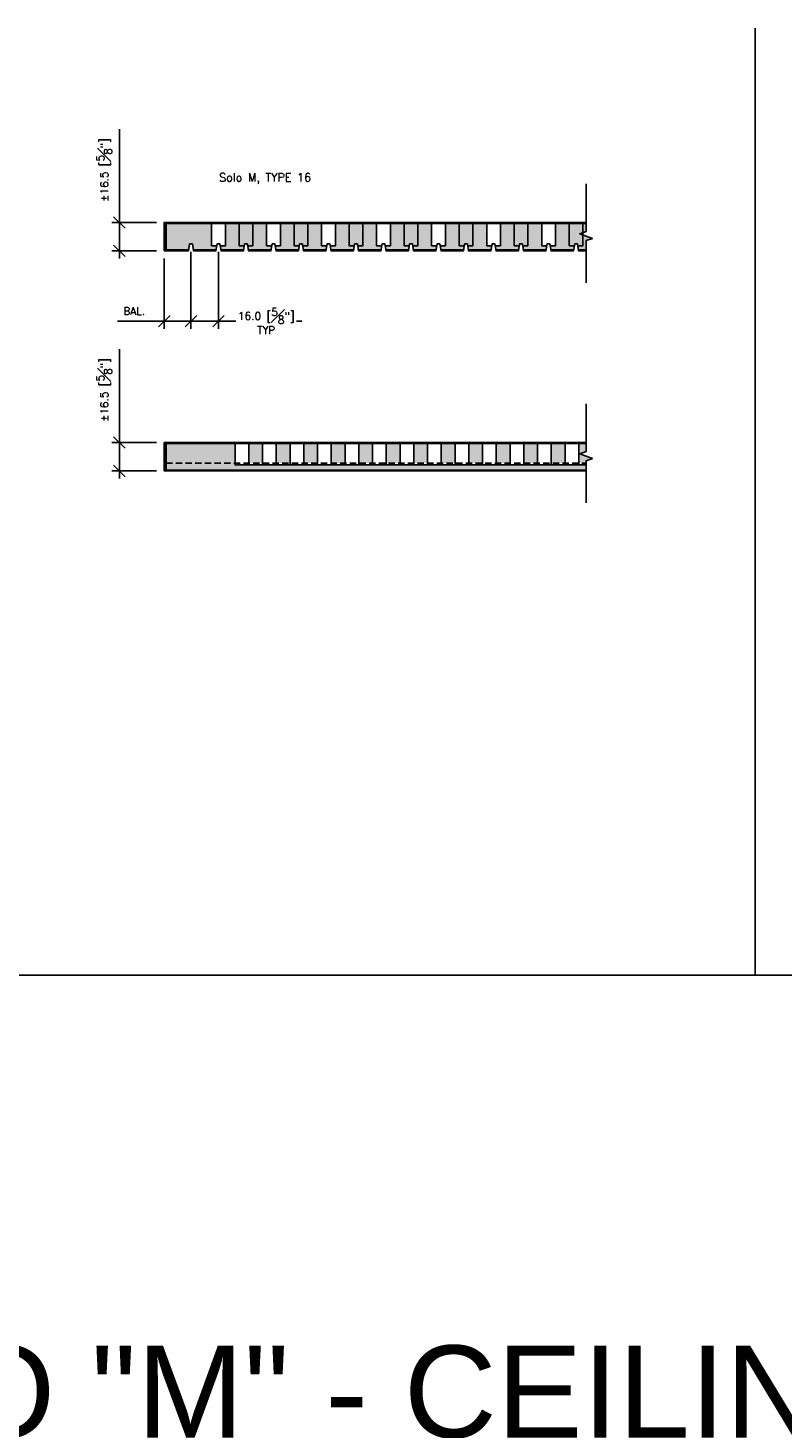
# Model space of a CAD drawing. Header units: millimetres. Extents: x 0 to 4899, y -1170 to 2118.
# Tile 17 of 18: x 890 to 1329, y 1304 to 2118. Entities that reach past the tile are written whole.
import ezdxf

# ---------------------------------------------------------------- set-up
doc = ezdxf.new("R2010")
doc.units = ezdxf.units.MM
doc.header["$LTSCALE"] = 15
doc.header["$MEASUREMENT"] = 0
doc.linetypes.add('HIDDEN', pattern=[0.375, 0.25, -0.125])
for name, color, linetype in [('1-DIM', 4, 'Continuous'), ('1-PANEL', 6, 'Continuous'), ('1-TEXT', 2, 'Continuous')]:
    doc.layers.add(name, color=color, linetype=linetype)
doc.styles.add('GEN NOTES', font='ARIALUNI.TTF')
doc.styles.add('ROMANS', font='romans.shx')
doc.styles.add('TEXT', font='romans.shx')
doc.dimstyles.new('WDIM 1-2', dxfattribs={"dimscale": 2.25, "dimtxt": 2, "dimasz": 3, "dimexe": 2, "dimexo": 2, "dimgap": 1.6, "dimtad": 1, "dimdec": 1, "dimzin": 3, "dimdsep": 46, "dimtxsty": 'TEXT', "dimblk": 'OBLIQUE', "dimcen": 2, "dimdle": 2, "dimclrd": 256, "dimclre": 4, "dimclrt": 2, "dimazin": 0, "dimtfac": 1, "dimtdec": 1, "dimtmove": 0, "dimatfit": 3, "dimfxl": 0, "dimfrac": 2, "dimtolj": 1, "dimtzin": 0, "dimlwd": -1, "dimlwe": -1, "dimarcsym": 0})
pattern_1 = [(37.5, (-2696.3495, 1639.7468), (-0.06299336, 1.9268238), [0, -1.52, 0, -1.7, 0, -1.625]), (7.5, (-2696.3495, 1639.7468), (1.7697767, 2.822146), [0, -0.82, 0, -1.37, 0, -0.525]), (327.5, (-2697.5795, 1639.7468), (3.11414186, 0.00565905), [0, -0.5, 0, -1.8, 0, -2.35]), (317.5, (-2697.5795, 1639.7468), (3.0061266, 0.8776756), [0, -0.25, 0, -1.18, 0, -1.35])]

# ---------------------------------------------------------------- blocks, each defined once
blk = doc.blocks.new('_OBLIQUE')
at = {"color": 0, "linetype": 'ByBlock'}
blk.add_line((-0.5, -0.5), (0.5, 0.5), dxfattribs=at)
blk = doc.blocks.new('*D216')
at = {"layer": '1-DIM', "transparency": 16777216}
for p, q in [((943.27, 1876.84), (943.27, 1931.07)), ((943.27, 1855.84), (943.27, 1876.84))]:
    blk.add_line(p, q, dxfattribs=at)
at = {"layer": '1-DIM', "color": 4, "transparency": 16777216}
for p, q in [((964.86, 1876.84), (938.77, 1876.84)), ((964.86, 1860.34), (938.77, 1860.34))]:
    blk.add_line(p, q, dxfattribs=at)
at = {"layer": 'DEFPOINTS', "color": 0, "transparency": 16777216}
for p in [(943.27, 1876.84), (969.36, 1876.84), (969.36, 1860.34)]:
    blk.add_point(p, dxfattribs=at)
at = {"layer": '1-DIM', "transparency": 16777216, "xscale": 6.75, "yscale": 6.75, "zscale": 6.75}
for p, rotation in [((943.27, 1876.84), 90), ((943.27, 1860.34), 270)]:
    blk.add_blockref('_OBLIQUE', p, dxfattribs=dict(at, rotation=rotation))
at = {"layer": '1-DIM', "color": 2, "transparency": 16777216, "insert": (934.42, 1907.33), "char_height": 4.5, "attachment_point": 5, "rotation": 90, "style": 'TEXT', "bg_fill": 3, "box_fill_scale": 1.25, "bg_fill_color": 256, "bg_fill_true_color": 13158600, "bg_fill_transparency": 0}
blk.add_mtext('\\A1;%%P16.5 [{\\H1.000000x;\\S5#8;}"]', dxfattribs=at)
blk = doc.blocks.new('*D207')
at = {"layer": '1-DIM', "transparency": 16777216}
for p, q in [((943.27, 2004.84), (943.27, 2059.07)), ((943.27, 1983.84), (943.27, 2004.84))]:
    blk.add_line(p, q, dxfattribs=at)
at = {"layer": '1-DIM', "color": 4, "transparency": 16777216}
for p, q in [((964.86, 2004.84), (938.77, 2004.84)), ((964.86, 1988.34), (938.77, 1988.34))]:
    blk.add_line(p, q, dxfattribs=at)
at = {"layer": 'DEFPOINTS', "color": 0, "transparency": 16777216}
for p in [(943.27, 2004.84), (969.36, 2004.84), (969.36, 1988.34)]:
    blk.add_point(p, dxfattribs=at)
at = {"layer": '1-DIM', "transparency": 16777216, "xscale": 6.75, "yscale": 6.75, "zscale": 6.75}
for p, rotation in [((943.27, 2004.84), 90), ((943.27, 1988.34), 270)]:
    blk.add_blockref('_OBLIQUE', p, dxfattribs=dict(at, rotation=rotation))
at = {"layer": '1-DIM', "color": 2, "transparency": 16777216, "insert": (934.42, 2035.33), "char_height": 4.5, "attachment_point": 5, "rotation": 90, "style": 'TEXT', "bg_fill": 3, "box_fill_scale": 1.25, "bg_fill_color": 256, "bg_fill_true_color": 13158600, "bg_fill_transparency": 0}
blk.add_mtext('\\A1;%%P16.5 [{\\H1.000000x;\\S5#8;}"]', dxfattribs=at)
blk = doc.blocks.new('*D211')
at = {"layer": '1-DIM', "color": 4, "transparency": 16777216}
for p, q in [((984.86, 1987.84), (984.86, 1942.94)), ((1000.86, 1987.84), (1000.86, 1942.94))]:
    blk.add_line(p, q, dxfattribs=at)
at = {"layer": '1-DIM', "transparency": 16777216}
for p, q in [((984.86, 1947.44), (1005.36, 1947.44)), ((1000.86, 1947.44), (1049.35, 1947.44))]:
    blk.add_line(p, q, dxfattribs=at)
at = {"layer": 'DEFPOINTS', "color": 0, "transparency": 16777216}
for p in [(984.86, 1992.34), (1000.86, 1992.34), (984.86, 1947.44)]:
    blk.add_point(p, dxfattribs=at)
at = {"layer": '1-DIM', "transparency": 16777216, "xscale": 6.75, "yscale": 6.75, "zscale": 6.75, "rotation": 180}
blk.add_blockref('_OBLIQUE', (984.86, 1947.44), dxfattribs=at)
at = {"layer": '1-DIM', "transparency": 16777216, "xscale": 6.75, "yscale": 6.75, "zscale": 6.75}
blk.add_blockref('_OBLIQUE', (1000.86, 1947.44), dxfattribs=at)
at = {"layer": '1-DIM', "color": 2, "transparency": 16777216, "insert": (1028.61, 1947.44), "char_height": 4.5, "attachment_point": 5, "style": 'TEXT', "bg_fill": 3, "box_fill_scale": 1.25, "bg_fill_color": 256, "bg_fill_true_color": 13158600, "bg_fill_transparency": 0}
blk.add_mtext('\\A1;16.0 [{\\H1.000000x;\\S5#8;}"]\\PTYP', dxfattribs=at)
blk = doc.blocks.new('*D212')
at = {"layer": '1-DIM', "color": 4, "transparency": 16777216}
for p, q in [((984.86, 1987.84), (984.86, 1942.94)), ((969.36, 1983.84), (969.36, 1942.94))]:
    blk.add_line(p, q, dxfattribs=at)
at = {"layer": '1-DIM', "transparency": 16777216}
for p, q in [((969.36, 1947.44), (942.08, 1947.44)), ((984.86, 1947.44), (964.86, 1947.44))]:
    blk.add_line(p, q, dxfattribs=at)
at = {"layer": 'DEFPOINTS', "color": 0, "transparency": 16777216}
for p in [(969.36, 1988.34), (984.86, 1992.34), (984.86, 1947.44)]:
    blk.add_point(p, dxfattribs=at)
at = {"layer": '1-DIM', "transparency": 16777216, "xscale": 6.75, "yscale": 6.75, "zscale": 6.75, "rotation": 180}
blk.add_blockref('_OBLIQUE', (969.36, 1947.44), dxfattribs=at)
at = {"layer": '1-DIM', "transparency": 16777216, "xscale": 6.75, "yscale": 6.75, "zscale": 6.75}
blk.add_blockref('_OBLIQUE', (984.86, 1947.44), dxfattribs=at)
at = {"layer": '1-DIM', "color": 2, "transparency": 16777216, "insert": (951.9, 1953.29), "char_height": 4.5, "attachment_point": 5, "style": 'TEXT', "bg_fill": 3, "box_fill_scale": 1.25, "bg_fill_color": 256, "bg_fill_true_color": 13158600, "bg_fill_transparency": 0}
blk.add_mtext('\\A1;BAL.', dxfattribs=at)

msp = doc.modelspace()

# ---------------------------------------------------------------- hatches: boundary and pattern name
at = {"layer": '1-PANEL'}
h = msp.add_hatch(dxfattribs=at)
h.set_pattern_fill('AR-SAND', color=8)
h.set_pattern_definition(pattern_1)
h.paths.add_polyline_path([(996.87, 2004.34), (970.36, 2004.34), (970.36, 1988.84), (983.44, 1988.84), (984.06, 1992.34), (985.66, 1992.34), (986.27, 1988.84), (999.44, 1988.84), (999.88, 1991.34), (996.87, 1991.34)])
h.paths.add_polyline_path([(1015.88, 1991.34), (1012.87, 1991.34), (1012.87, 2004.34), (1004.87, 2004.34), (1004.87, 1991.34), (1001.83, 1991.34), (1002.27, 1988.84), (1015.44, 1988.84)])
h.paths.add_polyline_path([(1020.87, 2004.34), (1012.87, 2004.34), (1012.87, 1991.34), (1015.88, 1991.34), (1016.06, 1992.34), (1017.66, 1992.34), (1017.83, 1991.34), (1020.87, 1991.34)])
h.paths.add_polyline_path([(1028.87, 2004.34), (1020.87, 2004.34), (1020.87, 1991.34), (1017.83, 1991.34), (1018.27, 1988.84), (1031.44, 1988.84), (1031.88, 1991.34), (1028.87, 1991.34)])
h.paths.add_polyline_path([(1044.87, 2004.34), (1036.87, 2004.34), (1036.87, 1991.34), (1033.83, 1991.34), (1034.27, 1988.84), (1047.44, 1988.84), (1047.88, 1991.34), (1044.87, 1991.34)])
h.paths.add_polyline_path([(1052.87, 2004.34), (1044.87, 2004.34), (1044.87, 1991.34), (1047.88, 1991.34), (1048.06, 1992.34), (1049.66, 1992.34), (1049.83, 1991.34), (1052.87, 1991.34)])
h.paths.add_polyline_path([(1063.88, 1991.34), (1060.87, 1991.34), (1060.87, 2004.34), (1052.87, 2004.34), (1052.87, 1991.34), (1049.83, 1991.34), (1050.27, 1988.84), (1063.44, 1988.84)])
h.paths.add_polyline_path([(1076.87, 2004.34), (1068.87, 2004.34), (1068.87, 1991.34), (1065.83, 1991.34), (1066.27, 1988.84), (1079.44, 1988.84), (1079.88, 1991.34), (1076.87, 1991.34)])
h.paths.add_polyline_path([(1084.87, 2004.34), (1076.87, 2004.34), (1076.87, 1991.34), (1079.88, 1991.34), (1080.06, 1992.34), (1081.66, 1992.34), (1081.83, 1991.34), (1084.87, 1991.34)])
h.paths.add_polyline_path([(1092.87, 2004.34), (1084.87, 2004.34), (1084.87, 1991.34), (1081.83, 1991.34), (1082.27, 1988.84), (1095.44, 1988.84), (1095.88, 1991.34), (1092.87, 1991.34)])
h = msp.add_hatch(dxfattribs=at)
h.set_pattern_fill('AR-SAND', color=8)
h.set_pattern_definition(pattern_1)
h.paths.add_polyline_path([(1108.87, 2004.34), (1100.87, 2004.34), (1100.87, 1991.34), (1097.83, 1991.34), (1098.27, 1988.84), (1111.44, 1988.84), (1111.88, 1991.34), (1108.87, 1991.34)])
h.paths.add_polyline_path([(1116.87, 2004.34), (1108.87, 2004.34), (1108.87, 1991.34), (1111.88, 1991.34), (1112.06, 1992.34), (1113.66, 1992.34), (1113.83, 1991.34), (1116.87, 1991.34)])
h.paths.add_polyline_path([(1124.87, 2004.34), (1116.87, 2004.34), (1116.87, 1991.34), (1113.83, 1991.34), (1114.27, 1988.84), (1127.44, 1988.84), (1127.88, 1991.34), (1124.87, 1991.34)])
h.paths.add_polyline_path([(1140.87, 2004.34), (1132.87, 2004.34), (1132.87, 1991.34), (1129.83, 1991.34), (1130.27, 1988.84), (1143.44, 1988.84), (1143.88, 1991.34), (1140.87, 1991.34)])
h.paths.add_polyline_path([(1148.87, 2004.34), (1140.87, 2004.34), (1140.87, 1991.34), (1143.88, 1991.34), (1144.06, 1992.34), (1145.66, 1992.34), (1145.83, 1991.34), (1148.87, 1991.34)])
h.paths.add_polyline_path([(1156.87, 2004.34), (1148.87, 2004.34), (1148.87, 1991.34), (1145.83, 1991.34), (1146.27, 1988.84), (1159.44, 1988.84), (1159.88, 1991.34), (1156.87, 1991.34)])
h.paths.add_polyline_path([(1172.87, 2004.34), (1164.87, 2004.34), (1164.87, 1991.34), (1161.83, 1991.34), (1162.27, 1988.84), (1175.44, 1988.84), (1175.88, 1991.34), (1172.87, 1991.34)])
h.paths.add_polyline_path([(1180.87, 2004.34), (1172.87, 2004.34), (1172.87, 1991.34), (1175.88, 1991.34), (1176.06, 1992.34), (1177.66, 1992.34), (1177.83, 1991.34), (1180.87, 1991.34)])
h.paths.add_polyline_path([(1188.87, 2004.34), (1180.87, 2004.34), (1180.87, 1991.34), (1177.83, 1991.34), (1178.27, 1988.84), (1191.44, 1988.84), (1191.88, 1991.34), (1188.87, 1991.34)])
h.paths.add_polyline_path([(1204.87, 2004.34), (1196.87, 2004.34), (1196.87, 1991.34), (1193.83, 1991.34), (1194.27, 1988.84), (1207.44, 1988.84), (1207.88, 1991.34), (1204.87, 1991.34)])
h.paths.add_polyline_path([(1211.06, 1998.27), (1212.87, 1991.34), (1209.83, 1991.34), (1210.27, 1988.84), (1214.74, 1988.84), (1214.74, 1994.26), (1218.42, 1995.6)])
h.paths.add_polyline_path([(1211.06, 1998.27), (1212.36, 1998.75), (1212.9, 1998.94), (1212.87, 2004.34), (1204.87, 2004.34), (1204.87, 1991.34), (1207.88, 1991.34), (1208.06, 1992.34), (1209.66, 1992.34), (1209.83, 1991.34), (1212.87, 1991.34)])
h.paths.add_polyline_path([(1214.74, 2004.34), (1212.87, 2004.34), (1212.9, 1998.94), (1214.74, 1999.61)])

# ---------------------------------------------------------------- linework, layer by layer
for p, q in [((1313.07, 2117.97), (1313.07, 1567.04)), ((290.08, 1567.04), (1922.14, 1567.04))]:
    msp.add_line(p, q)
at = {"layer": '1-DIM'}
for points in [[(1214.74, 2027.4), (1214.74, 1999.61), (1211.06, 1998.27), (1218.42, 1995.6), (1214.74, 1994.26), (1214.74, 1969.8)], [(1214.74, 1899.4), (1214.74, 1871.61), (1211.06, 1870.27), (1218.42, 1867.6), (1214.74, 1866.26), (1214.74, 1841.8)]]:
    msp.add_lwpolyline(points, dxfattribs=at)
at = {"layer": '1-PANEL'}
for p, q in [((969.86, 2004.84), (969.86, 1988.34)), ((970.36, 2004.84), (970.36, 1988.34))]:
    msp.add_line(p, q, dxfattribs=at)
for points in [[(1214.74, 2004.84), (969.36, 2004.84), (969.36, 1988.34), (983.35, 1988.34), (984.06, 1992.34), (985.66, 1992.34), (986.36, 1988.34), (999.35, 1988.34), (1000.06, 1992.34), (1001.66, 1992.34), (1002.36, 1988.34), (1015.35, 1988.34), (1016.06, 1992.34), (1017.66, 1992.34), (1018.36, 1988.34), (1031.35, 1988.34), (1032.06, 1992.34), (1033.66, 1992.34), (1034.36, 1988.34), (1047.35, 1988.34), (1048.06, 1992.34), (1049.66, 1992.34), (1050.36, 1988.34), (1063.35, 1988.34), (1064.06, 1992.34), (1065.66, 1992.34), (1066.36, 1988.34), (1079.35, 1988.34), (1080.06, 1992.34), (1081.66, 1992.34), (1082.36, 1988.34), (1095.35, 1988.34), (1096.06, 1992.34), (1097.66, 1992.34), (1098.36, 1988.34), (1111.35, 1988.34), (1112.06, 1992.34), (1113.66, 1992.34), (1114.36, 1988.34), (1127.35, 1988.34), (1128.06, 1992.34), (1129.66, 1992.34), (1130.36, 1988.34), (1143.35, 1988.34), (1144.06, 1992.34), (1145.66, 1992.34), (1146.36, 1988.34), (1159.35, 1988.34), (1160.06, 1992.34), (1161.66, 1992.34), (1162.36, 1988.34), (1175.35, 1988.34), (1176.06, 1992.34), (1177.66, 1992.34), (1178.36, 1988.34), (1191.35, 1988.34), (1192.06, 1992.34), (1193.66, 1992.34), (1194.36, 1988.34), (1207.35, 1988.34), (1208.06, 1992.34), (1209.66, 1992.34), (1210.36, 1988.34), (1214.74, 1988.34)], [(1214.74, 2004.34), (970.36, 2004.34)], [(996.87, 2004.34), (996.87, 1991.34), (999.88, 1991.34), (1000.06, 1992.34), (1001.66, 1992.34), (1001.83, 1991.34), (1004.87, 1991.34), (1004.87, 2004.34)], [(1012.87, 2004.34), (1012.87, 1991.34), (1015.88, 1991.34), (1016.06, 1992.34), (1017.66, 1992.34), (1017.83, 1991.34), (1020.87, 1991.34), (1020.87, 2004.34)], [(1028.87, 2004.34), (1028.87, 1991.34), (1031.88, 1991.34), (1032.06, 1992.34), (1033.66, 1992.34), (1033.83, 1991.34), (1036.87, 1991.34), (1036.87, 2004.34)], [(1044.87, 2004.34), (1044.87, 1991.34), (1047.88, 1991.34), (1048.06, 1992.34), (1049.66, 1992.34), (1049.83, 1991.34), (1052.87, 1991.34), (1052.87, 2004.34)], [(1060.87, 2004.34), (1060.87, 1991.34), (1063.88, 1991.34), (1064.06, 1992.34), (1065.66, 1992.34), (1065.83, 1991.34), (1068.87, 1991.34), (1068.87, 2004.34)], [(1076.87, 2004.34), (1076.87, 1991.34), (1079.88, 1991.34), (1080.06, 1992.34), (1081.66, 1992.34), (1081.83, 1991.34), (1084.87, 1991.34), (1084.87, 2004.34)], [(1092.87, 2004.34), (1092.87, 1991.34), (1095.88, 1991.34), (1096.06, 1992.34), (1097.66, 1992.34), (1097.83, 1991.34), (1100.87, 1991.34), (1100.87, 2004.34)], [(1108.87, 2004.34), (1108.87, 1991.34), (1111.88, 1991.34), (1112.06, 1992.34), (1113.66, 1992.34), (1113.83, 1991.34), (1116.87, 1991.34), (1116.87, 2004.34)], [(1124.87, 2004.34), (1124.87, 1991.34), (1127.88, 1991.34), (1128.06, 1992.34), (1129.66, 1992.34), (1129.83, 1991.34), (1132.87, 1991.34), (1132.87, 2004.34)], [(1140.87, 2004.34), (1140.87, 1991.34), (1143.88, 1991.34), (1144.06, 1992.34), (1145.66, 1992.34), (1145.83, 1991.34), (1148.87, 1991.34), (1148.87, 2004.34)], [(1156.87, 2004.34), (1156.87, 1991.34), (1159.88, 1991.34), (1160.06, 1992.34), (1161.66, 1992.34), (1161.83, 1991.34), (1164.87, 1991.34), (1164.87, 2004.34)], [(1172.87, 2004.34), (1172.87, 1991.34), (1175.88, 1991.34), (1176.06, 1992.34), (1177.66, 1992.34), (1177.83, 1991.34), (1180.87, 1991.34), (1180.87, 2004.34)], [(1188.87, 2004.34), (1188.87, 1991.34), (1191.88, 1991.34), (1192.06, 1992.34), (1193.66, 1992.34), (1193.83, 1991.34), (1196.87, 1991.34), (1196.87, 2004.34)], [(1204.87, 2004.34), (1204.87, 1991.34), (1207.88, 1991.34), (1208.06, 1992.34), (1209.66, 1992.34), (1209.83, 1991.34), (1212.87, 1991.34), (1212.87, 2004.34)], [(970.36, 1988.84), (983.44, 1988.84)], [(986.27, 1988.84), (999.44, 1988.84)], [(1002.27, 1988.84), (1015.44, 1988.84)], [(1018.27, 1988.84), (1031.44, 1988.84)], [(1034.27, 1988.84), (1047.44, 1988.84)], [(1050.27, 1988.84), (1063.44, 1988.84)], [(1066.27, 1988.84), (1079.44, 1988.84)], [(1082.27, 1988.84), (1095.44, 1988.84)], [(1098.27, 1988.84), (1111.44, 1988.84)], [(1114.27, 1988.84), (1127.44, 1988.84)], [(1130.27, 1988.84), (1143.44, 1988.84)], [(1146.27, 1988.84), (1159.44, 1988.84)], [(1162.27, 1988.84), (1175.44, 1988.84)], [(1178.27, 1988.84), (1191.44, 1988.84)], [(1194.27, 1988.84), (1207.44, 1988.84)], [(1210.27, 1988.84), (1214.74, 1988.84)], [(1010.48, 1876.84), (1010.48, 1863.84), (1018.48, 1863.84), (1018.48, 1876.84), (1010.48, 1876.84)], [(1018.48, 1876.84), (1018.48, 1863.84), (1026.48, 1863.84), (1026.48, 1876.84), (1018.48, 1876.84)], [(1026.48, 1876.84), (1026.48, 1863.84), (1034.48, 1863.84), (1034.48, 1876.84), (1026.48, 1876.84)], [(1034.48, 1876.84), (1034.48, 1863.84), (1042.48, 1863.84), (1042.48, 1876.84), (1034.48, 1876.84)], [(1042.48, 1876.84), (1042.48, 1863.84), (1050.48, 1863.84), (1050.48, 1876.84), (1042.48, 1876.84)], [(1050.48, 1876.84), (1050.48, 1863.84), (1058.48, 1863.84), (1058.48, 1876.84), (1050.48, 1876.84)], [(1058.48, 1876.84), (1058.48, 1863.84), (1066.48, 1863.84), (1066.48, 1876.84), (1058.48, 1876.84)], [(1066.48, 1876.84), (1066.48, 1863.84), (1074.48, 1863.84), (1074.48, 1876.84), (1066.48, 1876.84)], [(1074.48, 1876.84), (1074.48, 1863.84), (1082.48, 1863.84), (1082.48, 1876.84), (1074.48, 1876.84)], [(1082.48, 1876.84), (1082.48, 1863.84), (1090.48, 1863.84), (1090.48, 1876.84), (1082.48, 1876.84)], [(1090.48, 1876.84), (1090.48, 1863.84), (1098.48, 1863.84), (1098.48, 1876.84), (1090.48, 1876.84)], [(1098.48, 1876.84), (1098.48, 1863.84), (1106.48, 1863.84), (1106.48, 1876.84), (1098.48, 1876.84)], [(1106.48, 1876.84), (1106.48, 1863.84), (1114.48, 1863.84), (1114.48, 1876.84), (1106.48, 1876.84)], [(1114.48, 1876.84), (1114.48, 1863.84), (1122.48, 1863.84), (1122.48, 1876.84), (1114.48, 1876.84)], [(1122.48, 1876.84), (1122.48, 1863.84), (1130.48, 1863.84), (1130.48, 1876.84), (1122.48, 1876.84)], [(1130.48, 1876.84), (1130.48, 1863.84), (1138.48, 1863.84), (1138.48, 1876.84), (1130.48, 1876.84)], [(1138.48, 1876.84), (1138.48, 1863.84), (1146.48, 1863.84), (1146.48, 1876.84), (1138.48, 1876.84)], [(1146.48, 1876.84), (1146.48, 1863.84), (1154.48, 1863.84), (1154.48, 1876.84), (1146.48, 1876.84)], [(1154.48, 1876.84), (1154.48, 1863.84), (1162.48, 1863.84), (1162.48, 1876.84), (1154.48, 1876.84)], [(1162.48, 1876.84), (1162.48, 1863.84), (1170.48, 1863.84), (1170.48, 1876.84), (1162.48, 1876.84)], [(1170.48, 1876.84), (1170.48, 1863.84), (1178.48, 1863.84), (1178.48, 1876.84), (1170.48, 1876.84)], [(1178.48, 1876.84), (1178.48, 1863.84), (1186.48, 1863.84), (1186.48, 1876.84), (1178.48, 1876.84)], [(1186.48, 1876.84), (1186.48, 1863.84), (1194.48, 1863.84), (1194.48, 1876.84), (1186.48, 1876.84)], [(1194.48, 1876.84), (1194.48, 1863.84), (1202.48, 1863.84), (1202.48, 1876.84), (1194.48, 1876.84)], [(1202.48, 1876.84), (1202.48, 1863.84), (1210.48, 1863.84), (1210.48, 1876.84), (1202.48, 1876.84)], [(1214.74, 1876.84), (1210.48, 1876.84)], [(1210.48, 1876.84), (1210.48, 1863.84), (1214.74, 1863.84)]]:
    msp.add_lwpolyline(points, dxfattribs=at)

# ---------------------------------------------------------------- texts
at = {"layer": '1-TEXT', "style": 'ROMANS'}
msp.add_text('Solo M, TYPE 16', height=4.7625, dxfattribs=at).set_placement((1001.27, 2028.69))
at = {"layer": '1-TEXT', "insert": (1090.43, 1324.37), "char_height": 53.5781, "width": 947.327, "attachment_point": 5, "style": 'GEN NOTES'}
msp.add_mtext('SOLO "M" - CEILINCIO', dxfattribs=at)

# ---------------------------------------------------------------- dimensions: what is measured, and where the dimension line sits
at = {"layer": '1-DIM'}
dim = msp.add_linear_dim(base=(943.27, 1876.84), p1=(969.36, 1860.34), p2=(969.36, 1876.84), angle=270, text='%%P<>', dimstyle='WDIM 1-2', dxfattribs=at)
dim.commit()
dim.dimension.update_dxf_attribs({"geometry": '*D216', "text_midpoint": (934.42, 1907.33)})

# ---------------------------------------------------------------- next in the draw order: hatches: boundary and pattern name
at = {"layer": '1-PANEL'}
h = msp.add_hatch(dxfattribs=at)
h.set_pattern_fill('AR-SAND', color=8)
h.set_pattern_definition(pattern_1)
h.paths.add_polyline_path([(1010.48, 1876.34), (970.36, 1876.34), (970.36, 1864.84), (1010.48, 1864.84)])
h.paths.add_polyline_path([(1214.74, 1863.84), (1210.48, 1863.84), (1202.48, 1863.84), (1194.48, 1863.84), (1186.48, 1863.84), (1178.48, 1863.84), (1170.48, 1863.84), (1162.48, 1863.84), (1154.48, 1863.84), (1146.48, 1863.84), (1138.48, 1863.84), (1130.48, 1863.84), (1122.48, 1863.84), (1114.48, 1863.84), (1106.48, 1863.84), (1098.48, 1863.84), (1090.48, 1863.84), (1082.48, 1863.84), (1074.48, 1863.84), (1066.48, 1863.84), (1058.48, 1863.84), (1050.48, 1863.84), (1042.48, 1863.84), (1034.48, 1863.84), (1026.48, 1863.84), (1018.48, 1863.84), (1010.48, 1863.84), (1010.48, 1864.84), (970.36, 1864.84), (970.36, 1860.84), (1214.74, 1860.84)])
h.paths.add_polyline_path([(1026.48, 1876.34), (1018.48, 1876.34), (1018.48, 1864.84), (1026.48, 1864.84)])
h.paths.add_polyline_path([(1042.48, 1876.34), (1034.48, 1876.34), (1034.48, 1864.84), (1042.48, 1864.84)])
h.paths.add_polyline_path([(1058.48, 1876.34), (1050.48, 1876.34), (1050.48, 1864.84), (1058.48, 1864.84)])
h.paths.add_polyline_path([(1074.48, 1876.34), (1066.48, 1876.34), (1066.48, 1864.84), (1074.48, 1864.84)])
h.paths.add_polyline_path([(1090.48, 1876.34), (1082.48, 1876.34), (1082.48, 1864.84), (1090.48, 1864.84)])
h.paths.add_polyline_path([(1106.48, 1876.34), (1098.48, 1876.34), (1098.48, 1864.84), (1106.48, 1864.84)])
h.paths.add_polyline_path([(1122.48, 1876.34), (1114.48, 1876.34), (1114.48, 1864.84), (1122.48, 1864.84)])
h.paths.add_polyline_path([(1138.48, 1876.34), (1130.48, 1876.34), (1130.48, 1864.84), (1138.48, 1864.84)])
h.paths.add_polyline_path([(1154.48, 1876.34), (1146.48, 1876.34), (1146.48, 1864.84), (1154.48, 1864.84)])
h.paths.add_polyline_path([(1170.48, 1876.34), (1162.48, 1876.34), (1162.48, 1864.84), (1170.48, 1864.84)])
h.paths.add_polyline_path([(1186.48, 1876.34), (1178.48, 1876.34), (1178.48, 1864.84), (1186.48, 1864.84)])
h.paths.add_polyline_path([(1202.48, 1876.34), (1194.48, 1876.34), (1194.48, 1864.84), (1202.48, 1864.84)])
h.paths.add_polyline_path([(1211.06, 1870.27), (1214.74, 1871.61), (1214.74, 1876.34), (1210.48, 1876.34), (1210.48, 1864.84), (1214.74, 1864.84), (1214.74, 1866.26), (1218.42, 1867.6)])

# ---------------------------------------------------------------- next in the draw order: linework, layer by layer
for p, q in [((969.86, 1876.84), (969.86, 1860.34)), ((970.36, 1876.34), (970.36, 1860.84))]:
    msp.add_line(p, q, dxfattribs=at)
at = {"layer": '1-PANEL', "color": 4, "linetype": 'Continuous'}
msp.add_line((970.36, 1860.84), (970.36, 1876.84), dxfattribs=at)
at = {"layer": '1-PANEL', "color": 1, "linetype": 'HIDDEN'}
msp.add_line((970.36, 1864.84), (1214.74, 1864.84), dxfattribs=at)
at = {"layer": '1-PANEL'}
msp.add_lwpolyline([(969.36, 1876.84), (970.36, 1876.84), (970.36, 1860.34), (969.36, 1860.34)], close=True, dxfattribs=at)
for points in [[(970.36, 1876.84), (970.36, 1860.34), (1212.36, 1860.34)], [(970.36, 1876.84), (970.36, 1860.34), (1214.74, 1860.34)], [(1214.74, 1876.84), (970.36, 1876.84), (970.36, 1860.84)], [(1214.74, 1876.34), (970.36, 1876.34), (970.36, 1860.84)], [(970.36, 1860.84), (970.36, 1860.84), (1214.74, 1860.84)]]:
    msp.add_lwpolyline(points, dxfattribs=at)

# ---------------------------------------------------------------- next in the draw order: dimensions: what is measured, and where the dimension line sits
at = {"layer": '1-DIM'}
dim = msp.add_linear_dim(base=(943.27, 2004.84), p1=(969.36, 1988.34), p2=(969.36, 2004.84), angle=270, text='%%P<>', dimstyle='WDIM 1-2', dxfattribs=at)
dim.commit()
dim.dimension.update_dxf_attribs({"geometry": '*D207', "text_midpoint": (934.42, 2035.33)})
dim = msp.add_linear_dim(base=(984.86, 1947.44), p1=(1000.86, 1992.34), p2=(984.86, 1992.34), text='<>\\XTYP', dimstyle='WDIM 1-2', dxfattribs=at)
dim.commit()
dim.dimension.update_dxf_attribs({"geometry": '*D211', "text_midpoint": (1028.61, 1947.44), "dimtype": 160})

# ---------------------------------------------------------------- next in the draw order: dimensions: what is measured, and where the dimension line sits
dim = msp.add_linear_dim(base=(984.86, 1947.44), p1=(969.36, 1988.34), p2=(984.86, 1992.34), angle=180, text='BAL.', dimstyle='WDIM 1-2', dxfattribs=at)
dim.commit()
dim.dimension.update_dxf_attribs({"geometry": '*D212', "text_midpoint": (951.9, 1947.44), "dimtype": 160})

doc.saveas('drawing.dxf')
